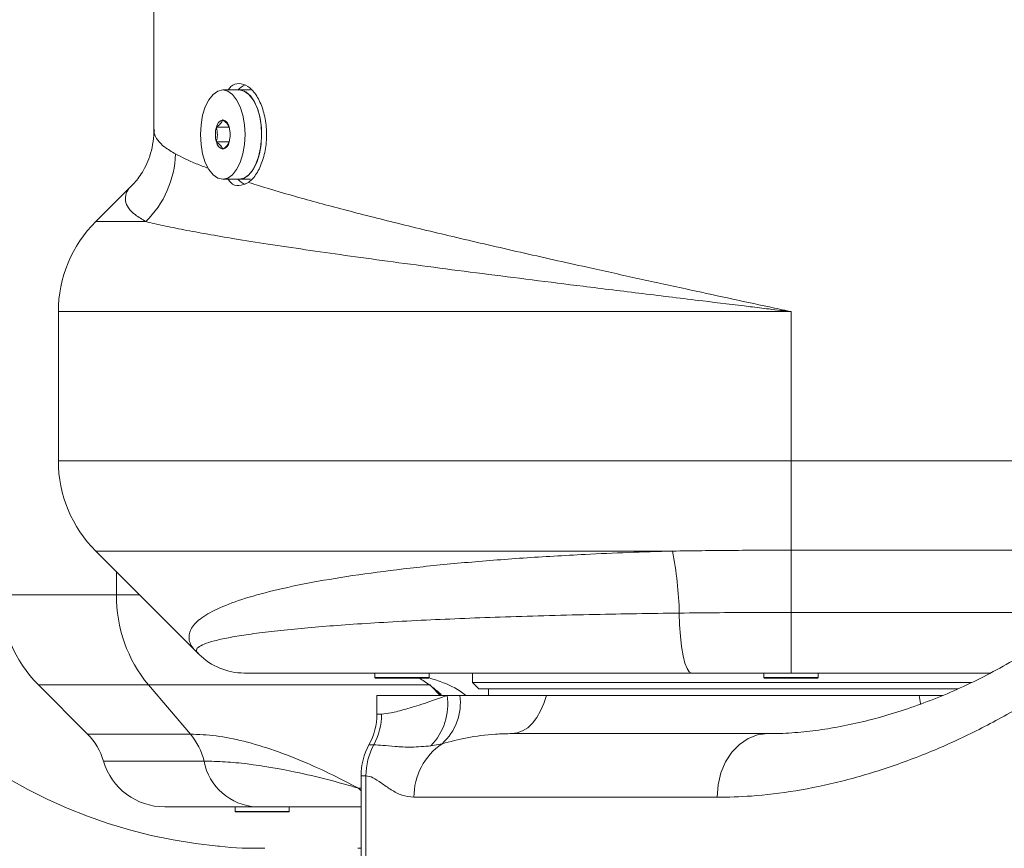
# Model space of a CAD drawing. Header units: millimetres. Extents: x 19214 to 26510, y -7957 to -532.
# Tile 8 of 150: x 21997 to 22151, y -5671 to -5541. Entities that reach past the tile are written whole.
import ezdxf

# ---------------------------------------------------------------- set-up
doc = ezdxf.new("R2010")
doc.units = ezdxf.units.MM
doc.header["$LTSCALE"] = 0.3175
doc.layers.add('1轮廓实线层', color=7, linetype='Continuous', lineweight=18)
doc.layers.add('7标注层', color=4, linetype='Continuous', lineweight=13)

msp = doc.modelspace()

# ---------------------------------------------------------------- linework, layer by layer
at = {"layer": '1轮廓实线层', "ltscale": 10}
for p, q in [((22018.016, -5528.822), (22018.016, -5558.582)), ((22031.414, -5552.322), (22028.816, -5552.322)), ((22033.146, -5552.322), (22031.414, -5552.322)), ((22029.816, -5558.168), (22027.816, -5558.168)), ((22029.816, -5560.477), (22027.816, -5560.477)), ((22028.816, -5566.322), (22031.414, -5566.322)), ((22031.414, -5566.322), (22033.146, -5566.322)), ((22014.633, -5567.206), (22008.874, -5572.964)), ((22008.874, -5572.964), (22016.748, -5572.964)), ((22003.016, -5587.107), (22003.016, -5610.538)), ((22118.016, -5587.107), (22003.016, -5587.107)), ((22118.016, -5610.538), (22118.016, -5587.107)), ((22003.016, -5610.538), (22118.016, -5610.538)), ((22118.016, -5610.538), (22118.016, -5624.535)), ((22118.016, -5610.538), (22186.968, -5610.538)), ((22008.874, -5624.68), (22024.707, -5640.513)), ((22099.39, -5624.68), (22008.874, -5624.68)), ((22118.016, -5624.535), (22118.016, -5634.307)), ((22118.016, -5624.535), (22175.296, -5624.535)), ((22012.145, -5631.538), (22012.145, -5627.951)), ((21994.016, -5631.538), (22012.145, -5631.538)), ((22012.145, -5631.538), (22015.732, -5631.538)), ((22118.016, -5643.822), (22118.016, -5634.307)), ((22118.016, -5634.307), (22164.242, -5634.307)), ((22024.751, -5640.542), (22024.713, -5640.506)), ((22024.742, -5640.552), (22024.927, -5640.745)), ((22025.118, -5640.893), (22024.971, -5640.705)), ((22052.712, -5643.822), (22052.712, -5644.522)), ((22052.712, -5644.522), (22053.281, -5644.522)), ((22053.368, -5644.622), (22052.812, -5644.622)), ((22053.281, -5644.522), (22061.212, -5644.522)), ((22061.112, -5644.622), (22053.368, -5644.622)), ((22061.212, -5644.522), (22061.212, -5643.822)), ((22068.016, -5643.822), (22068.016, -5645.322)), ((22068.016, -5645.322), (22069.016, -5646.322)), ((22068.016, -5645.322), (22146.347, -5645.322)), ((22113.766, -5643.822), (22113.766, -5644.522)), ((22113.766, -5644.522), (22118.016, -5644.522)), ((22118.016, -5644.622), (22113.866, -5644.622)), ((22149.308, -5643.822), (22118.016, -5643.822)), ((22118.016, -5644.522), (22122.266, -5644.522)), ((22122.166, -5644.622), (22118.016, -5644.622)), ((22122.266, -5644.522), (22122.266, -5643.822)), ((21999.874, -5645.68), (22007.587, -5653.393)), ((22017.146, -5645.68), (21999.874, -5645.68)), ((22023.732, -5653.393), (22017.146, -5645.68)), ((22061.408, -5645.68), (22017.146, -5645.68)), ((22061.559, -5645.915), (22062.965, -5647.322)), ((22063.008, -5647.322), (22061.747, -5646.063)), ((22144.224, -5646.322), (22069.016, -5646.322)), ((22070.516, -5646.322), (22070.516, -5647.322)), ((22053.016, -5647.322), (22053.016, -5650.254)), ((22053.016, -5647.322), (22064.054, -5647.322)), ((22064.054, -5647.322), (22066.032, -5647.322)), ((22066.032, -5647.322), (22079.605, -5647.322)), ((22079.605, -5647.322), (22138.109, -5647.322)), ((22138.109, -5647.322), (22141.859, -5647.322)), ((22053.016, -5650.254), (22053.758, -5650.254)), ((22007.587, -5653.393), (22023.732, -5653.393)), ((22074.189, -5653.322), (22114.313, -5653.322)), ((22052.522, -5655.095), (22051.766, -5655.095)), ((22063.253, -5654.904), (22061.492, -5655.243)), ((22010.11, -5657.643), (22025.886, -5657.643)), ((22050.516, -5659.937), (22050.516, -5697.322)), ((22051.286, -5659.937), (22050.516, -5659.937)), ((22051.286, -5697.322), (22051.286, -5659.937)), ((22050.12, -5661.893), (22050.516, -5661.893)), ((22050.12, -5661.893), (22050.516, -5662.309)), ((22106.396, -5663.322), (22058.827, -5663.322)), ((22034.077, -5664.822), (22019.704, -5664.822)), ((22030.766, -5664.822), (22030.766, -5665.522)), ((22039.266, -5665.522), (22039.266, -5664.822)), ((22030.766, -5665.522), (22039.266, -5665.522)), ((22039.166, -5665.622), (22030.866, -5665.622)), ((22050.516, -5671.28), (22050.016, -5671.322))]:
    msp.add_line(p, q, dxfattribs=at)
at = {"layer": '1轮廓实线层', "lineweight": 20, "ltscale": 10}
for points in [[(22025.316, -5559.322), (22025.403, -5560.88), (22025.662, -5562.36), (22026.079, -5563.687), (22026.633, -5564.795), (22027.297, -5565.629), (22028.037, -5566.147), (22028.816, -5566.322), (22029.595, -5566.147), (22030.334, -5565.629), (22030.998, -5564.795), (22031.552, -5563.687), (22031.969, -5562.36), (22032.228, -5560.88), (22032.316, -5559.322), (22032.228, -5557.765), (22031.969, -5556.285), (22031.552, -5554.958), (22030.998, -5553.85), (22030.334, -5553.016), (22029.595, -5552.498), (22028.816, -5552.322), (22028.037, -5552.498), (22027.297, -5553.016), (22026.633, -5553.85), (22026.079, -5554.958), (22025.662, -5556.285), (22025.403, -5557.765), (22025.316, -5559.322)], [(22031.414, -5566.322), (22032.193, -5566.147), (22032.932, -5565.629), (22033.596, -5564.795), (22034.15, -5563.687), (22034.567, -5562.36), (22034.826, -5560.88), (22034.914, -5559.322), (22034.826, -5557.765), (22034.567, -5556.285), (22034.15, -5554.958), (22033.596, -5553.85), (22032.932, -5553.016), (22032.193, -5552.498), (22031.414, -5552.322)], [(22031.414, -5552.322), (22031.675, -5552.342), (22032.445, -5552.633), (22033.164, -5553.26), (22033.794, -5554.191), (22034.306, -5555.379), (22034.672, -5556.765), (22034.875, -5558.279), (22034.904, -5559.845), (22034.758, -5561.386), (22034.445, -5562.822), (22033.979, -5564.084), (22033.385, -5565.106), (22032.692, -5565.838), (22031.935, -5566.244), (22031.414, -5566.322)], [(22102.402, -5643.822), (22102.039, -5643.644), (22101.689, -5643.116), (22101.364, -5642.257), (22101.077, -5641.098), (22100.836, -5639.679), (22100.651, -5638.051), (22100.529, -5636.273), (22100.473, -5634.408)], [(22074.189, -5653.322), (22075.042, -5653.218), (22075.878, -5652.905), (22076.678, -5652.392), (22077.426, -5651.689), (22078.106, -5650.81), (22078.704, -5649.775), (22079.207, -5648.604), (22079.605, -5647.322)], [(22138.347, -5648.755), (22138.317, -5648.604), (22138.109, -5647.322)], [(22106.396, -5663.322), (22106.548, -5661.371), (22106.998, -5659.496), (22107.73, -5657.767), (22108.715, -5656.251), (22109.915, -5655.008), (22111.283, -5654.084), (22112.769, -5653.514), (22114.313, -5653.322)]]:
    msp.add_lwpolyline(points, dxfattribs=at)
for centre, radius, start, end in [((22033.682, -5554.481), 3.282, 114.66942, 139.18667), ((22029.143, -5558.306), 1.334, 104.18097, 174.03224), ((22028.489, -5558.306), 1.334, 5.96776, 75.81903), ((22032.008, -5559.322), 4.349, 164.60207, 195.39793), ((22025.623, -5559.322), 4.349, 344.60207, 15.39793), ((22029.143, -5560.338), 1.334, 185.96776, 255.81903), ((22028.489, -5560.338), 1.334, 284.18097, 354.03224), ((22005.826, -5561.852), 15.581, 314.50417, 358.13943), ((22033.682, -5564.163), 3.283, 220.8144, 245.30537), ((22023.016, -5587.107), 20, 135, 180), ((22035.516, -5591.322), 80, 185.73917, 264.65494), ((22023.016, -5610.538), 20, 180, 225), ((22043.375, -5635.842), 57.116, 1.43897, 11.26989), ((22014.016, -5631.538), 20, 180, 225), ((22033.978, -5631.772), 21.834, 179.38535, 219.56755), ((22032.187, -5633.827), 9.995, 224.98808, 269.99834), ((22052.812, -5644.522), 0.1, 180, 270), ((22061.112, -5644.522), 0.1, 270, 0), ((22113.866, -5644.522), 0.1, 180, 270), ((22122.166, -5644.522), 0.1, 270, 0), ((22054.604, -5648.64), 9.541, 316.21368, 7.93945), ((22057.425, -5648.468), 8.683, 312.16268, 7.58087), ((22043.016, -5650.254), 10, 331.04498, 0), ((22043.667, -5650.257), 10.09, 331.34575, 0.01576), ((22000.516, -5660.464), 10, 16.38598, 45), ((22015.722, -5660.124), 10.462, 13.71414, 40.03845), ((22060.516, -5659.937), 10, 151.04498, 180), ((22061.376, -5659.934), 10.09, 151.34575, 180.01576), ((22068.926, -5663.259), 10.099, 124.17635, 180.357), ((22019.704, -5654.822), 10, 196.38598, 270), ((22034.579, -5655.987), 8.85, 190.78952, 266.74669), ((22030.866, -5665.522), 0.1, 180, 270), ((22039.166, -5665.522), 0.1, 270, 0)]:
    msp.add_arc(centre, radius, start, end, dxfattribs=at)
at = {"layer": '1轮廓实线层', "ltscale": 10}
for points, knots in [([(22032.841, -5566.821), (22032.965, -5566.726), (22033.524, -5566.295), (22034.442, -5565.069), (22035.324, -5562.841), (22035.751, -5560.206), (22035.657, -5557.478), (22035.059, -5554.958), (22034.047, -5552.93), (22032.76, -5551.606), (22031.39, -5551.2), (22030.3, -5551.465), (22029.801, -5552.129), (22029.656, -5552.322)], [0, 0, 0, 0, 9295.3525399, 42142.7457928, 75081.8112719, 108023.49097, 140873.8538331, 173681.7074875, 206561.9486842, 239516.6497538, 272431.8616522, 305255.5950915, 318708.922475, 318708.922475, 318708.922475, 318708.922475]), ([(22211.254, -5553.322), (22211.131, -5557.048), (22210.884, -5564.513), (22208.982, -5575.541), (22206.032, -5586.28), (22201.947, -5596.57), (22196.921, -5606.313), (22190.971, -5615.564), (22184.171, -5624.182), (22176.662, -5632.092), (22169.167, -5638.71), (22161.891, -5644.171), (22154.959, -5648.66), (22147.968, -5652.535), (22140.759, -5655.906), (22133.401, -5658.704), (22125.955, -5660.889), (22118.716, -5662.383), (22112.174, -5663.194), (22108.178, -5663.283), (22106.396, -5663.322)], [0, 0, 0, 0, 29552.7866792, 59215.1894748, 88776.1307427, 118489.331662, 148300.6682934, 178029.3576566, 209311.0043024, 240683.3678503, 271980.1966052, 297835.9100338, 323767.2455099, 349705.925214, 375571.6822616, 404000.729787, 432510.9968634, 461028.6036393, 489467.68796, 512354.0714526, 512354.0714526, 512354.0714526, 512354.0714526]), ([(22028.816, -5557.013), (22028.718, -5557.219), (22028.535, -5557.605), (22028.044, -5557.989), (22027.816, -5558.168)], [0, 0, 0, 0, 37811.9444973, 70720.0680923, 70720.0680923, 70720.0680923, 70720.0680923]), ([(22029.816, -5558.168), (22029.718, -5557.961), (22029.535, -5557.576), (22029.044, -5557.192), (22028.816, -5557.013)], [0, 0, 0, 0, 37815.4758813, 70726.6728761, 70726.6728761, 70726.6728761, 70726.6728761]), ([(22017.996, -5558.594), (22018.003, -5558.699), (22018.052, -5559.475), (22017.844, -5560.898), (22017.398, -5562.71), (22016.749, -5564.262), (22016.021, -5565.531), (22015.308, -5566.494), (22014.823, -5567.043), (22014.632, -5567.221), (22014.615, -5567.236)], [0, 0, 0, 0, 6224.5109833, 45977.4837918, 84652.1444807, 122159.9342126, 158683.8916807, 194707.5905702, 230900.214916, 234450.5606611, 234450.5606611, 234450.5606611, 234450.5606611]), ([(22018.085, -5558.582), (22018.069, -5558.749), (22018.02, -5559.287), (22018.54, -5560.189), (22019.588, -5561.286), (22020.794, -5562), (22021.399, -5562.358)], [0, 0, 0, 0, 16150.063478, 52051.1749592, 88560.9190139, 125279.8270402, 125279.8270402, 125279.8270402, 125279.8270402]), ([(22027.816, -5558.168), (22027.841, -5558.276), (22027.955, -5558.762), (22028.012, -5559.558), (22027.873, -5560.208), (22027.816, -5560.477)], [0, 0, 0, 0, 14431.1618276, 64617.9104267, 100029.1094281, 100029.1094281, 100029.1094281, 100029.1094281]), ([(22029.816, -5560.477), (22029.873, -5560.208), (22030.012, -5559.558), (22029.955, -5558.762), (22029.841, -5558.276), (22029.816, -5558.168)], [0, 0, 0, 0, 35416.8517636, 85611.6117761, 100045.0772796, 100045.0772796, 100045.0772796, 100045.0772796]), ([(22027.816, -5560.477), (22028.075, -5560.683), (22028.56, -5561.069), (22028.735, -5561.453), (22028.816, -5561.632)], [0, 0, 0, 0, 37812.105132, 70720.368529, 70720.368529, 70720.368529, 70720.368529]), ([(22028.816, -5561.632), (22029.075, -5561.425), (22029.56, -5561.04), (22029.735, -5560.656), (22029.816, -5560.477)], [0, 0, 0, 0, 37815.6368898, 70726.974012, 70726.974012, 70726.974012, 70726.974012]), ([(22021.399, -5562.358), (22022.366, -5562.855), (22023.768, -5563.575), (22025.924, -5564.374), (22026.592, -5564.621)], [0, 0, 0, 0, 48761.1239303, 70690.9761292, 70690.9761292, 70690.9761292, 70690.9761292]), ([(22029.641, -5566.322), (22029.78, -5566.513), (22030.264, -5567.174), (22031.391, -5567.499), (22032.346, -5567.052), (22032.841, -5566.821)], [0, 0, 0, 0, 16317.6967768, 56661.5547834, 100051.1801336, 100051.1801336, 100051.1801336, 100051.1801336]), ([(22016.748, -5572.964), (22016.161, -5572.617), (22014.985, -5571.92), (22013.946, -5570.835), (22013.441, -5569.722), (22013.598, -5568.617), (22014.017, -5567.791), (22014.527, -5567.348), (22014.633, -5567.256)], [0, 0, 0, 0, 34269.1568968, 68728.1046421, 103778.4460414, 139031.1975583, 171311.0788187, 179826.6839558, 179826.6839558, 179826.6839558, 179826.6839558]), ([(22032.841, -5566.821), (22033.118, -5566.909), (22035.38, -5567.627), (22040.11, -5569.027), (22047.683, -5571.083), (22056.157, -5573.234), (22065.451, -5575.469), (22075.427, -5577.776), (22084.916, -5579.905), (22093.651, -5581.83), (22101.028, -5583.438), (22108.031, -5584.954), (22113.487, -5586.131), (22116.818, -5586.848), (22117.951, -5587.093), (22118.016, -5587.107)], [0, 0, 0, 0, 5740.7157036, 46879.2667967, 88146.9928834, 129287.6728721, 170805.2912579, 212452.8874715, 253972.0243155, 283385.4171471, 312798.8675577, 337070.2236235, 361341.5907028, 373136.6965307, 373855.1746446, 373855.1746446, 373855.1746446, 373855.1746446]), ([(22118.016, -5587.107), (22117.974, -5587.101), (22117.916, -5587.094), (22117.794, -5587.08), (22117.58, -5587.054), (22117.093, -5586.995), (22116.062, -5586.87), (22114.17, -5586.641), (22110.084, -5586.146), (22103.432, -5585.339), (22094.655, -5584.27), (22085.702, -5583.168), (22077.319, -5582.122), (22069.478, -5581.128), (22061.892, -5580.145), (22054.683, -5579.187), (22047.959, -5578.264), (22041.69, -5577.37), (22035.877, -5576.501), (22030.763, -5575.69), (22026.365, -5574.943), (22022.618, -5574.252), (22019.337, -5573.588), (22017.611, -5573.172), (22016.748, -5572.964)], [0, 0, 0, 0, 592.7478784, 797.6061492, 1686.7420985, 3567.210131, 7545.6631957, 15975.8665173, 29787.1368026, 64223.7712391, 108507.1973795, 153152.4769953, 192637.962352, 232123.4181772, 272670.612492, 313217.7643037, 352701.0249541, 392184.2418851, 432733.2798852, 473282.2669594, 509443.8815536, 545605.4646069, 582583.0535203, 619560.610242, 619560.610242, 619560.610242, 619560.610242]), ([(22024.713, -5640.506), (22024.656, -5640.452), (22023.995, -5639.83), (22023.388, -5638.64), (22023.603, -5636.962), (22025.066, -5635.327), (22027.765, -5633.754), (22031.641, -5632.258), (22036.66, -5630.851), (22042.813, -5629.554), (22049.991, -5628.375), (22057.982, -5627.345), (22066.671, -5626.471), (22075.885, -5625.749), (22084.571, -5625.241), (22092.444, -5624.891), (22097.075, -5624.751), (22099.39, -5624.68)], [0, 0, 0, 0, 3048.6375328, 35007.956152, 67069.5052012, 99028.2558855, 131108.3905868, 163292.8543659, 195371.661633, 227766.6300944, 260270.9557689, 292664.3365817, 323808.1462127, 355050.880272, 386193.6342961, 407123.1897601, 428052.7090354, 428052.7090354, 428052.7090354, 428052.7090354]), ([(22099.39, -5624.68), (22102.46, -5624.638), (22108.628, -5624.554), (22114.878, -5624.541), (22118.016, -5624.535)], [0, 0, 0, 0, 35421.478831, 71155.7585008, 71155.7585008, 71155.7585008, 71155.7585008]), ([(22172.312, -5627.366), (22172.052, -5627.619), (22170.56, -5629.072), (22167.739, -5631.487), (22163.86, -5634.599), (22159.897, -5637.465), (22155.869, -5640.111), (22151.784, -5642.528), (22147.66, -5644.712), (22143.516, -5646.657), (22139.372, -5648.357), (22135.251, -5649.81), (22131.179, -5651.012), (22127.182, -5651.962), (22123.288, -5652.666), (22119.497, -5653.115), (22116.499, -5653.33), (22114.826, -5653.312), (22114.322, -5653.307)], [0, 0, 0, 0, 6229.8971405, 35776.4100533, 65336.176997, 95123.3080076, 125236.4215274, 155687.1606289, 186482.7383901, 217618.1543722, 249076.0697296, 280827.0869666, 312830.6118883, 345036.4152358, 377386.9932926, 409829.663341, 442987.2426724, 457256.8165818, 457256.8165818, 457256.8165818, 457256.8165818]), ([(22024.971, -5640.705), (22024.852, -5640.586), (22024.551, -5640.284), (22024.86, -5639.805), (22025.795, -5639.274), (22027.391, -5638.766), (22029.601, -5638.277), (22032.411, -5637.805), (22035.87, -5637.348), (22039.884, -5636.919), (22044.36, -5636.523), (22049.271, -5636.158), (22054.714, -5635.817), (22060.571, -5635.509), (22066.734, -5635.236), (22073.201, -5634.998), (22080.044, -5634.79), (22086.945, -5634.624), (22093.765, -5634.495), (22098.233, -5634.437), (22100.473, -5634.408)], [0, 0, 0, 0, 20800.8790664, 52795.7008876, 83330.1818606, 114064.0855392, 143356.2987845, 172647.6372627, 202738.5908724, 232828.6700637, 260918.9766546, 289008.6802534, 317871.1040097, 346732.9304538, 374220.1280468, 401706.9107942, 429966.1341378, 458225.0008387, 483161.1509085, 508240.2782185, 508240.2782185, 508240.2782185, 508240.2782185]), ([(22100.473, -5634.408), (22102.574, -5634.386), (22106.787, -5634.343), (22112.657, -5634.312), (22116.408, -5634.308), (22118.016, -5634.307)], [0, 0, 0, 0, 36477.8798145, 73140.1640306, 100645.7093991, 100645.7093991, 100645.7093991, 100645.7093991]), ([(22102.402, -5643.822), (22100.412, -5643.822), (22096.431, -5643.822), (22089.656, -5643.822), (22082.171, -5643.822), (22074.209, -5643.822), (22066.696, -5643.822), (22059.751, -5643.822), (22053.443, -5643.822), (22047.789, -5643.822), (22042.911, -5643.822), (22038.864, -5643.822), (22035.975, -5643.822), (22034.04, -5643.822), (22032.821, -5643.822), (22032.139, -5643.822), (22032.171, -5643.822), (22032.187, -5643.822)], [0, 0, 0, 0, 20274.7361733, 40549.6743925, 70728.0915907, 100999.9791246, 131184.3118256, 162238.8559103, 193386.2796344, 224449.7655115, 257220.7259779, 290086.752075, 322870.3447782, 348593.9574524, 374319.1592583, 401420.4993986, 428524.3426848, 428524.3426848, 428524.3426848, 428524.3426848]), ([(22059.587, -5644.622), (22059.685, -5644.669), (22060.004, -5644.822), (22060.662, -5645.241), (22061.646, -5645.966), (22062.494, -5646.654), (22063.09, -5647.194), (22063.219, -5647.312)], [0, 0, 0, 0, 18458.4252538, 60612.6431821, 100712.9321531, 143259.5566716, 155120.5069758, 155120.5069758, 155120.5069758, 155120.5069758]), ([(22061.191, -5644.58), (22061.958, -5644.819), (22063.896, -5645.42), (22065.812, -5646.398), (22066.943, -5647.319), (22066.947, -5647.322)], [0, 0, 0, 0, 39626.1975665, 100117.293784, 100326.0856735, 100326.0856735, 100326.0856735, 100326.0856735]), ([(22118.016, -5643.822), (22116.585, -5643.822), (22113.256, -5643.822), (22108.032, -5643.822), (22104.282, -5643.822), (22102.402, -5643.822)], [0, 0, 0, 0, 27510.2746491, 64002.992745, 100678.4746109, 100678.4746109, 100678.4746109, 100678.4746109]), ([(22053.758, -5650.254), (22054.199, -5650.215), (22055.089, -5650.135), (22057.411, -5649.521), (22060.342, -5648.661), (22062.811, -5647.771), (22064.054, -5647.322)], [0, 0, 0, 0, 31688.0074988, 63869.0796339, 94563.4659361, 125688.8832428, 125688.8832428, 125688.8832428, 125688.8832428]), ([(22023.732, -5653.393), (22025.05, -5653.449), (22027.685, -5653.562), (22032.134, -5654.458), (22036.917, -5655.893), (22041.605, -5657.736), (22046.019, -5659.755), (22048.751, -5661.18), (22050.12, -5661.893)], [0, 0, 0, 0, 31909.9488469, 63821.8502977, 96958.276494, 130100.0107404, 155050.6804852, 180102.7646453, 180102.7646453, 180102.7646453, 180102.7646453]), ([(22074.189, -5653.322), (22073.328, -5653.34), (22070.88, -5653.391), (22067.042, -5653.919), (22064.52, -5654.575), (22063.253, -5654.904)], [0, 0, 0, 0, 21338.1818812, 60684.3268624, 100365.996458, 100365.996458, 100365.996458, 100365.996458]), ([(22061.492, -5655.243), (22060.449, -5655.331), (22058.357, -5655.507), (22055.848, -5655.342), (22053.827, -5655.148), (22052.957, -5655.113), (22052.522, -5655.095)], [0, 0, 0, 0, 32068.7197342, 64316.2661005, 94920.902049, 125681.0701601, 125681.0701601, 125681.0701601, 125681.0701601]), ([(22025.886, -5657.643), (22026.966, -5657.665), (22029.127, -5657.71), (22033.839, -5658.17), (22039.262, -5659.097), (22045.294, -5660.492), (22048.511, -5661.426), (22050.12, -5661.893)], [0, 0, 0, 0, 23398.1334192, 46797.781352, 94085.4006546, 124409.291205, 154757.6783481, 154757.6783481, 154757.6783481, 154757.6783481]), ([(22058.827, -5663.322), (22058.187, -5663.244), (22056.903, -5663.088), (22055.212, -5662.147), (22053.691, -5661.086), (22052.37, -5660.139), (22051.637, -5660.002), (22051.286, -5659.937)], [0, 0, 0, 0, 31276.5905884, 62751.0702814, 94339.6732161, 125953.9220932, 155046.1315677, 155046.1315677, 155046.1315677, 155046.1315677]), ([(22050.516, -5664.822), (22049.507, -5664.822), (22046.264, -5664.822), (22040.444, -5664.822), (22036.2, -5664.822), (22034.077, -5664.822)], [0, 0, 0, 0, 18449.2556951, 59287.6785628, 100164.3415956, 100164.3415956, 100164.3415956, 100164.3415956]), ([(22035.433, -5671.322), (22033.059, -5671.316), (22030.607, -5671.31), (22028.144, -5670.975), (22028.066, -5670.965)], [0, 0, 0, 0, 68499.3275752, 70745.5501689, 70745.5501689, 70745.5501689, 70745.5501689])]:
    msp.add_open_spline(points, degree=3, knots=knots, dxfattribs=at)
at = {"layer": '7标注层', "ltscale": 10}
msp.add_arc((21908.016, -5402.322), 534.257, 193, 167, dxfattribs=at)

doc.saveas('drawing.dxf')
